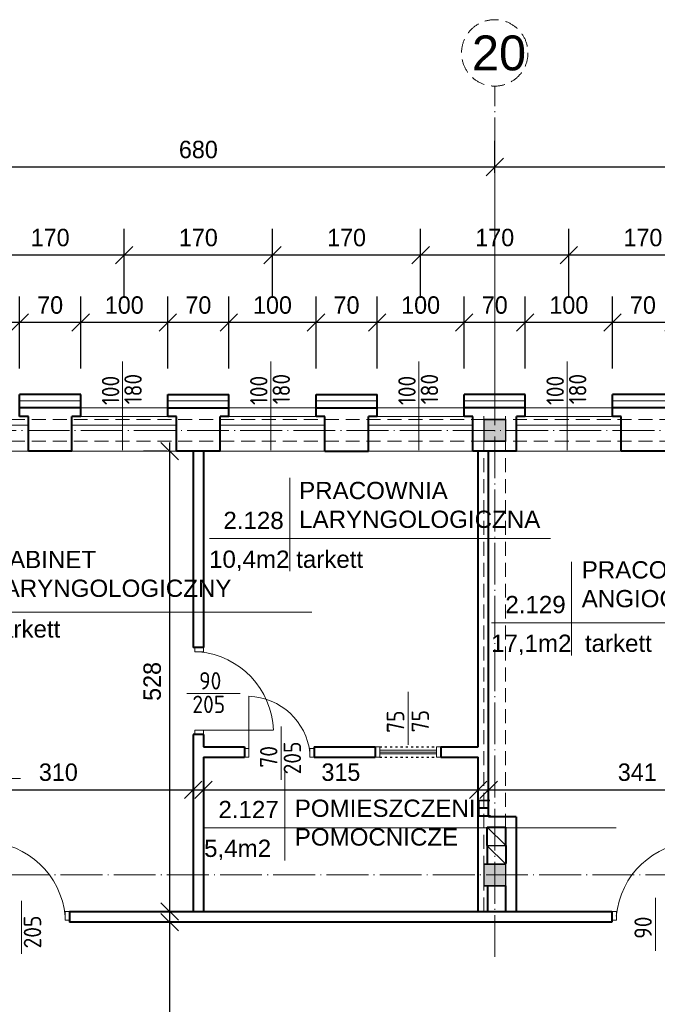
# Model space of a CAD drawing. Header units: millimetres. Extents: x -32003 to -19505, y 17931 to 29358.
# Tile 67 of 92: x -23073 to -22341, y 21671 to 22800. Entities that reach past the tile are written whole.
import ezdxf

# ---------------------------------------------------------------- set-up
doc = ezdxf.new("R2010")
doc.units = ezdxf.units.MM
doc.header["$PDMODE"] = 3
for name, pattern in [('ACAD_ISO03W100', [30, 12, -18]), ('ACAD_ISO04W100', [30.5, 24, -3, 0.5, -3]), ('KRESKOWA_X2', [12, 8, -4])]:
    doc.linetypes.add(name, pattern=pattern)
for name, color, linetype, lineweight in [('_wymiary', 1, 'Continuous', 9), ('drzwi', 140, 'Continuous', 13), ('KOMINY', 43, 'Continuous', 15), ('NR', 7, 'Continuous', 13), ('okno widok', 8, 'Continuous', 25), ('opisy drzwi', 40, 'Continuous', 13), ('opisy pom', 3, 'Continuous', 18), ('przerywana', 7, 'KRESKOWA_X2', 5), ('symetria', 7, 'ACAD_ISO03W100', 5), ('SZRAF', 51, 'Continuous', 9), ('słupy', 2, 'Continuous', 30), ('ściana', 4, 'Continuous', 40)]:
    doc.layers.add(name, color=color, linetype=linetype, lineweight=lineweight)
doc.styles.add('ISO', font='isocp.shx')
doc.styles.add('style1', font='ARIAL.TTF')
doc.styles.add('SYSTEM', font='TXT')
doc.linetypes.add('BATTING', pattern='A,0.0001,-0.1,[134,ltypeshp.shx,S=0.1,R=0,X=-0.1,Y=0],-0.2,[134,ltypeshp.shx,S=0.1,R=180,X=0.1,Y=0],-0.1', length=0.4001)
doc.dimstyles.new('Jacek2', dxfattribs={"dimscale": 2, "dimtxt": 10, "dimasz": 10, "dimexe": 15, "dimexo": 15, "dimgap": 5, "dimtad": 1, "dimdec": 0, "dimrnd": 0.5, "dimzin": 0, "dimdsep": 46, "dimtxsty": 'Standard', "dimblk": 'OBLIQUE', "dimcen": 0, "dimdle": 5, "dimadec": 1, "dimazin": 0, "dimtfac": 1, "dimtdec": 0, "dimtofl": 0, "dimtmove": 0, "dimatfit": 3, "dimfxl": 0, "dimtolj": 1, "dimtzin": 0, "dimarcsym": 0})

# ---------------------------------------------------------------- blocks, each defined once
blk = doc.blocks.new('_OBLIQUE')
at = {"color": 0, "linetype": 'ByBlock'}
blk.add_line((-0.5, -0.5), (0.5, 0.5), dxfattribs=at)
blk = doc.blocks.new('*D914')
at = {"layer": '_wymiary', "color": 0, "lineweight": -2}
for p, q in [((-22392.7, 22400.4), (-22392.7, 22483)), ((-22322.7, 22400.4), (-22322.7, 22483)), ((-22312.7, 22453), (-22402.7, 22453))]:
    blk.add_line(p, q, dxfattribs=at)
at = {"layer": 'Defpoints', "color": 0}
for p in [(-22392.7, 22453), (-22392.7, 22370.4), (-22322.7, 22370.4)]:
    blk.add_point(p, dxfattribs=at)
at = {"layer": '_wymiary', "color": 0, "lineweight": -2, "xscale": 20, "yscale": 20, "zscale": 20, "rotation": 180}
blk.add_blockref('_OBLIQUE', (-22392.7, 22453), dxfattribs=at)
at = {"layer": '_wymiary', "color": 0, "lineweight": -2, "xscale": 20, "yscale": 20, "zscale": 20}
blk.add_blockref('_OBLIQUE', (-22322.7, 22453), dxfattribs=at)
at = {"layer": '_wymiary', "color": 0, "insert": (-22357.7, 22473), "char_height": 20, "attachment_point": 5}
blk.add_mtext('\\A1;70', dxfattribs=at)
blk = doc.blocks.new('*D915')
at = {"layer": '_wymiary', "color": 0, "lineweight": -2}
for p, q in [((-22492.7, 22400.4), (-22492.7, 22483)), ((-22392.7, 22400.4), (-22392.7, 22483)), ((-22382.7, 22453), (-22502.7, 22453))]:
    blk.add_line(p, q, dxfattribs=at)
at = {"layer": 'Defpoints', "color": 0}
for p in [(-22492.7, 22453), (-22492.7, 22370.4), (-22392.7, 22370.4)]:
    blk.add_point(p, dxfattribs=at)
at = {"layer": '_wymiary', "color": 0, "lineweight": -2, "xscale": 20, "yscale": 20, "zscale": 20, "rotation": 180}
blk.add_blockref('_OBLIQUE', (-22492.7, 22453), dxfattribs=at)
at = {"layer": '_wymiary', "color": 0, "lineweight": -2, "xscale": 20, "yscale": 20, "zscale": 20}
blk.add_blockref('_OBLIQUE', (-22392.7, 22453), dxfattribs=at)
at = {"layer": '_wymiary', "color": 0, "insert": (-22442.7, 22473), "char_height": 20, "attachment_point": 5}
blk.add_mtext('\\A1;100', dxfattribs=at)
blk = doc.blocks.new('*D916')
at = {"layer": '_wymiary', "color": 0, "lineweight": -2}
for p, q in [((-22562.7, 22400.4), (-22562.7, 22483)), ((-22492.7, 22400.4), (-22492.7, 22483)), ((-22482.7, 22453), (-22572.7, 22453))]:
    blk.add_line(p, q, dxfattribs=at)
at = {"layer": 'Defpoints', "color": 0}
for p in [(-22562.7, 22453), (-22562.7, 22370.4), (-22492.7, 22370.4)]:
    blk.add_point(p, dxfattribs=at)
at = {"layer": '_wymiary', "color": 0, "lineweight": -2, "xscale": 20, "yscale": 20, "zscale": 20, "rotation": 180}
blk.add_blockref('_OBLIQUE', (-22562.7, 22453), dxfattribs=at)
at = {"layer": '_wymiary', "color": 0, "lineweight": -2, "xscale": 20, "yscale": 20, "zscale": 20}
blk.add_blockref('_OBLIQUE', (-22492.7, 22453), dxfattribs=at)
at = {"layer": '_wymiary', "color": 0, "insert": (-22527.7, 22473), "char_height": 20, "attachment_point": 5}
blk.add_mtext('\\A1;70', dxfattribs=at)
blk = doc.blocks.new('*D917')
at = {"layer": '_wymiary', "color": 0, "lineweight": -2}
for p, q in [((-22662.7, 22400.4), (-22662.7, 22483)), ((-22562.7, 22400.4), (-22562.7, 22483)), ((-22552.7, 22453), (-22672.7, 22453))]:
    blk.add_line(p, q, dxfattribs=at)
at = {"layer": 'Defpoints', "color": 0}
for p in [(-22662.7, 22453), (-22662.7, 22370.4), (-22562.7, 22370.4)]:
    blk.add_point(p, dxfattribs=at)
at = {"layer": '_wymiary', "color": 0, "lineweight": -2, "xscale": 20, "yscale": 20, "zscale": 20, "rotation": 180}
blk.add_blockref('_OBLIQUE', (-22662.7, 22453), dxfattribs=at)
at = {"layer": '_wymiary', "color": 0, "lineweight": -2, "xscale": 20, "yscale": 20, "zscale": 20}
blk.add_blockref('_OBLIQUE', (-22562.7, 22453), dxfattribs=at)
at = {"layer": '_wymiary', "color": 0, "insert": (-22612.7, 22473), "char_height": 20, "attachment_point": 5}
blk.add_mtext('\\A1;100', dxfattribs=at)
blk = doc.blocks.new('*D918')
at = {"layer": '_wymiary', "color": 0, "lineweight": -2}
for p, q in [((-22732.7, 22400.4), (-22732.7, 22483)), ((-22662.7, 22400.4), (-22662.7, 22483)), ((-22652.7, 22453), (-22742.7, 22453))]:
    blk.add_line(p, q, dxfattribs=at)
at = {"layer": 'Defpoints', "color": 0}
for p in [(-22732.7, 22453), (-22732.7, 22370.4), (-22662.7, 22370.4)]:
    blk.add_point(p, dxfattribs=at)
at = {"layer": '_wymiary', "color": 0, "lineweight": -2, "xscale": 20, "yscale": 20, "zscale": 20, "rotation": 180}
blk.add_blockref('_OBLIQUE', (-22732.7, 22453), dxfattribs=at)
at = {"layer": '_wymiary', "color": 0, "lineweight": -2, "xscale": 20, "yscale": 20, "zscale": 20}
blk.add_blockref('_OBLIQUE', (-22662.7, 22453), dxfattribs=at)
at = {"layer": '_wymiary', "color": 0, "insert": (-22697.7, 22473), "char_height": 20, "attachment_point": 5}
blk.add_mtext('\\A1;70', dxfattribs=at)
blk = doc.blocks.new('*D919')
at = {"layer": '_wymiary', "color": 0, "lineweight": -2}
for p, q in [((-22832.7, 22400.4), (-22832.7, 22483)), ((-22732.7, 22400.4), (-22732.7, 22483)), ((-22722.7, 22453), (-22842.7, 22453))]:
    blk.add_line(p, q, dxfattribs=at)
at = {"layer": 'Defpoints', "color": 0}
for p in [(-22832.7, 22453), (-22832.7, 22370.4), (-22732.7, 22370.4)]:
    blk.add_point(p, dxfattribs=at)
at = {"layer": '_wymiary', "color": 0, "lineweight": -2, "xscale": 20, "yscale": 20, "zscale": 20, "rotation": 180}
blk.add_blockref('_OBLIQUE', (-22832.7, 22453), dxfattribs=at)
at = {"layer": '_wymiary', "color": 0, "lineweight": -2, "xscale": 20, "yscale": 20, "zscale": 20}
blk.add_blockref('_OBLIQUE', (-22732.7, 22453), dxfattribs=at)
at = {"layer": '_wymiary', "color": 0, "insert": (-22782.7, 22473), "char_height": 20, "attachment_point": 5}
blk.add_mtext('\\A1;100', dxfattribs=at)
blk = doc.blocks.new('*D920')
at = {"layer": '_wymiary', "color": 0, "lineweight": -2}
for p, q in [((-22902.7, 22400.4), (-22902.7, 22483)), ((-22832.7, 22400.4), (-22832.7, 22483)), ((-22822.7, 22453), (-22912.7, 22453))]:
    blk.add_line(p, q, dxfattribs=at)
at = {"layer": 'Defpoints', "color": 0}
for p in [(-22902.7, 22453), (-22902.7, 22370.4), (-22832.7, 22370.4)]:
    blk.add_point(p, dxfattribs=at)
at = {"layer": '_wymiary', "color": 0, "lineweight": -2, "xscale": 20, "yscale": 20, "zscale": 20, "rotation": 180}
blk.add_blockref('_OBLIQUE', (-22902.7, 22453), dxfattribs=at)
at = {"layer": '_wymiary', "color": 0, "lineweight": -2, "xscale": 20, "yscale": 20, "zscale": 20}
blk.add_blockref('_OBLIQUE', (-22832.7, 22453), dxfattribs=at)
at = {"layer": '_wymiary', "color": 0, "insert": (-22867.7, 22473), "char_height": 20, "attachment_point": 5}
blk.add_mtext('\\A1;70', dxfattribs=at)
blk = doc.blocks.new('*D921')
at = {"layer": '_wymiary', "color": 0, "lineweight": -2}
for p, q in [((-23002.7, 22400.4), (-23002.7, 22483)), ((-22902.7, 22400.4), (-22902.7, 22483)), ((-22892.7, 22453), (-23012.7, 22453))]:
    blk.add_line(p, q, dxfattribs=at)
at = {"layer": 'Defpoints', "color": 0}
for p in [(-23002.7, 22453), (-23002.7, 22370.4), (-22902.7, 22370.4)]:
    blk.add_point(p, dxfattribs=at)
at = {"layer": '_wymiary', "color": 0, "lineweight": -2, "xscale": 20, "yscale": 20, "zscale": 20, "rotation": 180}
blk.add_blockref('_OBLIQUE', (-23002.7, 22453), dxfattribs=at)
at = {"layer": '_wymiary', "color": 0, "lineweight": -2, "xscale": 20, "yscale": 20, "zscale": 20}
blk.add_blockref('_OBLIQUE', (-22902.7, 22453), dxfattribs=at)
at = {"layer": '_wymiary', "color": 0, "insert": (-22952.7, 22473), "char_height": 20, "attachment_point": 5}
blk.add_mtext('\\A1;100', dxfattribs=at)
blk = doc.blocks.new('*D922')
at = {"layer": '_wymiary', "color": 0, "lineweight": -2}
for p, q in [((-23072.7, 22400.4), (-23072.7, 22483)), ((-23002.7, 22400.4), (-23002.7, 22483)), ((-22992.7, 22453), (-23082.7, 22453))]:
    blk.add_line(p, q, dxfattribs=at)
at = {"layer": 'Defpoints', "color": 0}
for p in [(-23072.7, 22453), (-23072.7, 22370.4), (-23002.7, 22370.4)]:
    blk.add_point(p, dxfattribs=at)
at = {"layer": '_wymiary', "color": 0, "lineweight": -2, "xscale": 20, "yscale": 20, "zscale": 20, "rotation": 180}
blk.add_blockref('_OBLIQUE', (-23072.7, 22453), dxfattribs=at)
at = {"layer": '_wymiary', "color": 0, "lineweight": -2, "xscale": 20, "yscale": 20, "zscale": 20}
blk.add_blockref('_OBLIQUE', (-23002.7, 22453), dxfattribs=at)
at = {"layer": '_wymiary', "color": 0, "insert": (-23037.7, 22473), "char_height": 20, "attachment_point": 5}
blk.add_mtext('\\A1;70', dxfattribs=at)
blk = doc.blocks.new('*D923')
at = {"layer": '_wymiary', "color": 0, "lineweight": -2}
for p, q in [((-23172.7, 22400.4), (-23172.7, 22483)), ((-23072.7, 22400.4), (-23072.7, 22483)), ((-23062.7, 22453), (-23182.7, 22453))]:
    blk.add_line(p, q, dxfattribs=at)
at = {"layer": 'Defpoints', "color": 0}
for p in [(-23172.7, 22453), (-23172.7, 22370.4), (-23072.7, 22370.4)]:
    blk.add_point(p, dxfattribs=at)
at = {"layer": '_wymiary', "color": 0, "lineweight": -2, "xscale": 20, "yscale": 20, "zscale": 20, "rotation": 180}
blk.add_blockref('_OBLIQUE', (-23172.7, 22453), dxfattribs=at)
at = {"layer": '_wymiary', "color": 0, "lineweight": -2, "xscale": 20, "yscale": 20, "zscale": 20}
blk.add_blockref('_OBLIQUE', (-23072.7, 22453), dxfattribs=at)
at = {"layer": '_wymiary', "color": 0, "insert": (-23122.7, 22473), "char_height": 20, "attachment_point": 5}
blk.add_mtext('\\A1;100', dxfattribs=at)
blk = doc.blocks.new('*D740')
at = {"layer": '_wymiary', "color": 0, "lineweight": -2}
for p, q in [((-22442.7, 22483), (-22442.7, 22560.4)), ((-22272.7, 22503), (-22272.7, 22560.4)), ((-22262.7, 22530.4), (-22452.7, 22530.4))]:
    blk.add_line(p, q, dxfattribs=at)
at = {"layer": 'Defpoints', "color": 0}
for p in [(-22442.7, 22530.4), (-22272.7, 22473), (-22442.7, 22453)]:
    blk.add_point(p, dxfattribs=at)
at = {"layer": '_wymiary', "color": 0, "lineweight": -2, "xscale": 20, "yscale": 20, "zscale": 20, "rotation": 180}
blk.add_blockref('_OBLIQUE', (-22442.7, 22530.4), dxfattribs=at)
at = {"layer": '_wymiary', "color": 0, "lineweight": -2, "xscale": 20, "yscale": 20, "zscale": 20}
blk.add_blockref('_OBLIQUE', (-22272.7, 22530.4), dxfattribs=at)
at = {"layer": '_wymiary', "color": 0, "insert": (-22357.7, 22550.4), "char_height": 20, "attachment_point": 5}
blk.add_mtext('\\A1;170', dxfattribs=at)
blk = doc.blocks.new('*D741')
at = {"layer": '_wymiary', "color": 0, "lineweight": -2}
for p, q in [((-22612.7, 22483), (-22612.7, 22560.4)), ((-22442.7, 22483), (-22442.7, 22560.4)), ((-22432.7, 22530.4), (-22622.7, 22530.4))]:
    blk.add_line(p, q, dxfattribs=at)
at = {"layer": 'Defpoints', "color": 0}
for p in [(-22612.7, 22530.4), (-22612.7, 22453), (-22442.7, 22453)]:
    blk.add_point(p, dxfattribs=at)
at = {"layer": '_wymiary', "color": 0, "lineweight": -2, "xscale": 20, "yscale": 20, "zscale": 20, "rotation": 180}
blk.add_blockref('_OBLIQUE', (-22612.7, 22530.4), dxfattribs=at)
at = {"layer": '_wymiary', "color": 0, "lineweight": -2, "xscale": 20, "yscale": 20, "zscale": 20}
blk.add_blockref('_OBLIQUE', (-22442.7, 22530.4), dxfattribs=at)
at = {"layer": '_wymiary', "color": 0, "insert": (-22527.7, 22550.4), "char_height": 20, "attachment_point": 5}
blk.add_mtext('\\A1;170', dxfattribs=at)
blk = doc.blocks.new('*D742')
at = {"layer": '_wymiary', "color": 0, "lineweight": -2}
for p, q in [((-22782.7, 22483), (-22782.7, 22560.4)), ((-22612.7, 22483), (-22612.7, 22560.4)), ((-22602.7, 22530.4), (-22792.7, 22530.4))]:
    blk.add_line(p, q, dxfattribs=at)
at = {"layer": 'Defpoints', "color": 0}
for p in [(-22782.7, 22530.4), (-22782.7, 22453), (-22612.7, 22453)]:
    blk.add_point(p, dxfattribs=at)
at = {"layer": '_wymiary', "color": 0, "lineweight": -2, "xscale": 20, "yscale": 20, "zscale": 20, "rotation": 180}
blk.add_blockref('_OBLIQUE', (-22782.7, 22530.4), dxfattribs=at)
at = {"layer": '_wymiary', "color": 0, "lineweight": -2, "xscale": 20, "yscale": 20, "zscale": 20}
blk.add_blockref('_OBLIQUE', (-22612.7, 22530.4), dxfattribs=at)
at = {"layer": '_wymiary', "color": 0, "insert": (-22697.7, 22550.4), "char_height": 20, "attachment_point": 5}
blk.add_mtext('\\A1;170', dxfattribs=at)
blk = doc.blocks.new('*D743')
at = {"layer": '_wymiary', "color": 0, "lineweight": -2}
for p, q in [((-22952.7, 22483), (-22952.7, 22560.4)), ((-22782.7, 22483), (-22782.7, 22560.4)), ((-22772.7, 22530.4), (-22962.7, 22530.4))]:
    blk.add_line(p, q, dxfattribs=at)
at = {"layer": 'Defpoints', "color": 0}
for p in [(-22952.7, 22530.4), (-22952.7, 22453), (-22782.7, 22453)]:
    blk.add_point(p, dxfattribs=at)
at = {"layer": '_wymiary', "color": 0, "lineweight": -2, "xscale": 20, "yscale": 20, "zscale": 20, "rotation": 180}
blk.add_blockref('_OBLIQUE', (-22952.7, 22530.4), dxfattribs=at)
at = {"layer": '_wymiary', "color": 0, "lineweight": -2, "xscale": 20, "yscale": 20, "zscale": 20}
blk.add_blockref('_OBLIQUE', (-22782.7, 22530.4), dxfattribs=at)
at = {"layer": '_wymiary', "color": 0, "insert": (-22867.7, 22550.4), "char_height": 20, "attachment_point": 5}
blk.add_mtext('\\A1;170', dxfattribs=at)
blk = doc.blocks.new('*D744')
at = {"layer": '_wymiary', "color": 0, "lineweight": -2}
for p, q in [((-23122.7, 22483), (-23122.7, 22560.4)), ((-22952.7, 22483), (-22952.7, 22560.4)), ((-22942.7, 22530.4), (-23132.7, 22530.4))]:
    blk.add_line(p, q, dxfattribs=at)
at = {"layer": 'Defpoints', "color": 0}
for p in [(-23122.7, 22530.4), (-23122.7, 22453), (-22952.7, 22453)]:
    blk.add_point(p, dxfattribs=at)
at = {"layer": '_wymiary', "color": 0, "lineweight": -2, "xscale": 20, "yscale": 20, "zscale": 20, "rotation": 180}
blk.add_blockref('_OBLIQUE', (-23122.7, 22530.4), dxfattribs=at)
at = {"layer": '_wymiary', "color": 0, "lineweight": -2, "xscale": 20, "yscale": 20, "zscale": 20}
blk.add_blockref('_OBLIQUE', (-22952.7, 22530.4), dxfattribs=at)
at = {"layer": '_wymiary', "color": 0, "insert": (-23037.7, 22550.4), "char_height": 20, "attachment_point": 5}
blk.add_mtext('\\A1;170', dxfattribs=at)
blk = doc.blocks.new('*D958')
at = {"layer": '_wymiary', "color": 0, "lineweight": -2}
for p, q in [((-22527.7, 22624.8), (-22527.7, 22661.4)), ((-21860.2, 22560.4), (-21860.2, 22661.4)), ((-21850.2, 22631.4), (-22537.7, 22631.4))]:
    blk.add_line(p, q, dxfattribs=at)
at = {"layer": 'Defpoints', "color": 0}
for p in [(-22527.7, 22631.4), (-22527.7, 22594.8), (-21860.2, 22530.4)]:
    blk.add_point(p, dxfattribs=at)
at = {"layer": '_wymiary', "color": 0, "lineweight": -2, "xscale": 20, "yscale": 20, "zscale": 20, "rotation": 180}
blk.add_blockref('_OBLIQUE', (-22527.7, 22631.4), dxfattribs=at)
at = {"layer": '_wymiary', "color": 0, "lineweight": -2, "xscale": 20, "yscale": 20, "zscale": 20}
blk.add_blockref('_OBLIQUE', (-21860.2, 22631.4), dxfattribs=at)
at = {"layer": '_wymiary', "color": 0, "insert": (-22193.9, 22651.4), "char_height": 20, "attachment_point": 5}
blk.add_mtext('\\A1;680', dxfattribs=at)
blk = doc.blocks.new('*D959')
at = {"layer": '_wymiary', "color": 0, "lineweight": -2}
for p, q in [((-23207.7, 22639.6), (-23207.7, 22661.4)), ((-22527.7, 22624.8), (-22527.7, 22661.4)), ((-22517.7, 22631.4), (-23217.7, 22631.4))]:
    blk.add_line(p, q, dxfattribs=at)
at = {"layer": 'Defpoints', "color": 0}
for p in [(-23207.7, 22631.4), (-23207.7, 22609.6), (-22527.7, 22594.8)]:
    blk.add_point(p, dxfattribs=at)
at = {"layer": '_wymiary', "color": 0, "lineweight": -2, "xscale": 20, "yscale": 20, "zscale": 20, "rotation": 180}
blk.add_blockref('_OBLIQUE', (-23207.7, 22631.4), dxfattribs=at)
at = {"layer": '_wymiary', "color": 0, "lineweight": -2, "xscale": 20, "yscale": 20, "zscale": 20}
blk.add_blockref('_OBLIQUE', (-22527.7, 22631.4), dxfattribs=at)
at = {"layer": '_wymiary', "color": 0, "insert": (-22867.7, 22651.4), "char_height": 20, "attachment_point": 5}
blk.add_mtext('\\A1;680', dxfattribs=at)
blk = doc.blocks.new('*D903')
at = {"layer": '_wymiary', "color": 0, "lineweight": -2}
for p, q in [((-22873.7, 21943.6), (-22873.7, 21887.2)), ((-23183, 21929.6), (-23183, 21887.2)), ((-23193, 21917.2), (-22863.7, 21917.2))]:
    blk.add_line(p, q, dxfattribs=at)
at = {"layer": 'Defpoints', "color": 0}
for p in [(-22873.7, 21973.6), (-23183, 21959.6), (-22873.7, 21917.2)]:
    blk.add_point(p, dxfattribs=at)
at = {"layer": '_wymiary', "color": 0, "lineweight": -2, "xscale": 20, "yscale": 20, "zscale": 20, "rotation": 180}
blk.add_blockref('_OBLIQUE', (-23183, 21917.2), dxfattribs=at)
at = {"layer": '_wymiary', "color": 0, "lineweight": -2, "xscale": 20, "yscale": 20, "zscale": 20}
blk.add_blockref('_OBLIQUE', (-22873.7, 21917.2), dxfattribs=at)
at = {"layer": '_wymiary', "color": 0, "insert": (-23028.3, 21937.2), "char_height": 20, "attachment_point": 5}
blk.add_mtext('\\A1;310', dxfattribs=at)
blk = doc.blocks.new('*D904')
at = {"layer": '_wymiary', "color": 0, "lineweight": -2}
for p, q in [((-22861.7, 21944.9), (-22861.7, 21887.2)), ((-22546.7, 21951.5), (-22546.7, 21887.2)), ((-22871.7, 21917.2), (-22536.7, 21917.2))]:
    blk.add_line(p, q, dxfattribs=at)
at = {"layer": 'Defpoints', "color": 0}
for p in [(-22546.7, 21981.5), (-22861.7, 21974.9), (-22546.7, 21917.2)]:
    blk.add_point(p, dxfattribs=at)
at = {"layer": '_wymiary', "color": 0, "lineweight": -2, "xscale": 20, "yscale": 20, "zscale": 20, "rotation": 180}
blk.add_blockref('_OBLIQUE', (-22861.7, 21917.2), dxfattribs=at)
at = {"layer": '_wymiary', "color": 0, "lineweight": -2, "xscale": 20, "yscale": 20, "zscale": 20}
blk.add_blockref('_OBLIQUE', (-22546.7, 21917.2), dxfattribs=at)
at = {"layer": '_wymiary', "color": 0, "insert": (-22704.2, 21937.2), "char_height": 20, "attachment_point": 5}
blk.add_mtext('\\A1;315', dxfattribs=at)
blk = doc.blocks.new('*D905')
at = {"layer": '_wymiary', "color": 0, "lineweight": -2}
for p, q in [((-22534.7, 21947), (-22534.7, 21887.2)), ((-22193.7, 21947.5), (-22193.7, 21887.2)), ((-22544.7, 21917.2), (-22183.7, 21917.2))]:
    blk.add_line(p, q, dxfattribs=at)
at = {"layer": 'Defpoints', "color": 0}
for p in [(-22534.7, 21977), (-22193.7, 21977.5), (-22193.7, 21917.2)]:
    blk.add_point(p, dxfattribs=at)
at = {"layer": '_wymiary', "color": 0, "lineweight": -2, "xscale": 20, "yscale": 20, "zscale": 20, "rotation": 180}
blk.add_blockref('_OBLIQUE', (-22534.7, 21917.2), dxfattribs=at)
at = {"layer": '_wymiary', "color": 0, "lineweight": -2, "xscale": 20, "yscale": 20, "zscale": 20}
blk.add_blockref('_OBLIQUE', (-22193.7, 21917.2), dxfattribs=at)
at = {"layer": '_wymiary', "color": 0, "insert": (-22364.2, 21937.2), "char_height": 20, "attachment_point": 5}
blk.add_mtext('\\A1;341', dxfattribs=at)
blk = doc.blocks.new('*D1203')
at = {"layer": '_wymiary', "color": 0, "lineweight": -2}
for p, q in [((-22900.6, 21493.4), (-22900.6, 21775.4)), ((-22956.5, 21765.4), (-22870.6, 21765.4)), ((-22997.6, 21503.4), (-22870.6, 21503.4))]:
    blk.add_line(p, q, dxfattribs=at)
at = {"layer": 'Defpoints', "color": 0}
for p in [(-22986.5, 21765.4), (-22900.6, 21765.4), (-23027.6, 21503.4)]:
    blk.add_point(p, dxfattribs=at)
at = {"layer": '_wymiary', "color": 0, "lineweight": -2, "xscale": 20, "yscale": 20, "zscale": 20}
for p, rotation in [((-22900.6, 21765.4), 90), ((-22900.6, 21503.4), 270)]:
    blk.add_blockref('_OBLIQUE', p, dxfattribs=dict(at, rotation=rotation))
at = {"layer": '_wymiary', "color": 0, "insert": (-22920.6, 21634.4), "char_height": 20, "attachment_point": 5, "rotation": 90}
blk.add_mtext('\\A1;262', dxfattribs=at)
blk = doc.blocks.new('*D1204')
at = {"layer": '_wymiary', "color": 0, "lineweight": -2}
for p, q in [((-22900.6, 21767.4), (-22900.6, 22315.4)), ((-22903.7, 22305.4), (-22930.6, 22305.4)), ((-22903.7, 21777.4), (-22930.6, 21777.4))]:
    blk.add_line(p, q, dxfattribs=at)
at = {"layer": 'Defpoints', "color": 0}
for p in [(-22900.6, 22305.4), (-22873.7, 22305.4), (-22873.7, 21777.4)]:
    blk.add_point(p, dxfattribs=at)
at = {"layer": '_wymiary', "color": 0, "lineweight": -2, "xscale": 20, "yscale": 20, "zscale": 20}
for p, rotation in [((-22900.6, 22305.4), 90), ((-22900.6, 21777.4), 270)]:
    blk.add_blockref('_OBLIQUE', p, dxfattribs=dict(at, rotation=rotation))
at = {"layer": '_wymiary', "color": 0, "insert": (-22920.6, 22041.4), "char_height": 20, "attachment_point": 5, "rotation": 90}
blk.add_mtext('\\A1;528', dxfattribs=at)

msp = doc.modelspace()

# ---------------------------------------------------------------- hatches: boundary and pattern name
at = {"layer": 'SZRAF', "ltscale": 0.5}
h = msp.add_hatch(color=256, dxfattribs=at)
h.paths.add_polyline_path([(-22515.2, 22341.9), (-22527.7, 22341.9), (-22527.7, 22329.4), (-22515.2, 22329.4), (-22515.2, 22334.4)])
h.paths.add_polyline_path([(-22515.2, 22329.4), (-22527.7, 22329.4), (-22527.7, 22316.9), (-22515.2, 22316.9)])
h.paths.add_polyline_path([(-22540.2, 22329.4), (-22540.2, 22316.9), (-22527.7, 22316.9), (-22527.7, 22329.4)])
h.paths.add_polyline_path([(-22540.2, 22329.4), (-22527.7, 22329.4), (-22527.7, 22341.9), (-22540.2, 22341.9)])
h = msp.add_hatch(color=256, dxfattribs=at)
h.paths.add_polyline_path([(-22515.2, 22341.9), (-22527.7, 22341.9), (-22527.7, 22329.4), (-22515.2, 22329.4), (-22515.2, 22334.4)])
h.paths.add_polyline_path([(-22515.2, 22329.4), (-22527.7, 22329.4), (-22527.7, 22316.9), (-22515.2, 22316.9)])
h.paths.add_polyline_path([(-22540.2, 22329.4), (-22540.2, 22316.9), (-22527.7, 22316.9), (-22527.7, 22329.4)])
h.paths.add_polyline_path([(-22540.2, 22329.4), (-22527.7, 22329.4), (-22527.7, 22341.9), (-22540.2, 22341.9)])
h = msp.add_hatch(color=256, dxfattribs=at)
h.paths.add_polyline_path([(-22515.2, 21831.9), (-22527.7, 21831.9), (-22527.7, 21819.4), (-22515.2, 21819.4), (-22515.2, 21824.4)])
h.paths.add_polyline_path([(-22515.2, 21819.4), (-22527.7, 21819.4), (-22527.7, 21806.9), (-22515.2, 21806.9)])
h.paths.add_polyline_path([(-22540.2, 21819.4), (-22540.2, 21806.9), (-22527.7, 21806.9), (-22527.7, 21819.4)])
h.paths.add_polyline_path([(-22540.2, 21819.4), (-22527.7, 21819.4), (-22527.7, 21831.9), (-22540.2, 21831.9)])
h = msp.add_hatch(color=256, dxfattribs=at)
h.paths.add_polyline_path([(-22515.2, 21831.9), (-22527.7, 21831.9), (-22527.7, 21819.4), (-22515.2, 21819.4), (-22515.2, 21824.4)])
h.paths.add_polyline_path([(-22515.2, 21819.4), (-22527.7, 21819.4), (-22527.7, 21806.9), (-22515.2, 21806.9)])
h.paths.add_polyline_path([(-22540.2, 21819.4), (-22540.2, 21806.9), (-22527.7, 21806.9), (-22527.7, 21819.4)])
h.paths.add_polyline_path([(-22540.2, 21819.4), (-22527.7, 21819.4), (-22527.7, 21831.9), (-22540.2, 21831.9)])

# ---------------------------------------------------------------- linework, layer by layer
at = {"layer": '_wymiary'}
msp.add_line((-22527.7, 22341.9), (-22527.7, 22654.7), dxfattribs=at)
at = {"layer": 'drzwi'}
for p, q in [((-22809.7, 21959.4), (-22809.7, 22024.4)), ((-22866.7, 21985.4), (-22781.7, 21985.4))]:
    msp.add_line(p, q, dxfattribs=at)
for points in [[(-22871.7, 22080.4), (-22871.7, 22075.4), (-22861.7, 22075.4), (-22861.7, 22080.4)], [(-22871.7, 21985.4), (-22871.7, 21980.4), (-22861.7, 21980.4), (-22861.7, 21985.4)], [(-22809.7, 21954.4), (-22814.7, 21954.4), (-22814.7, 21964.4), (-22809.7, 21964.4)], [(-22734.7, 21954.4), (-22739.7, 21954.4), (-22739.7, 21964.4), (-22734.7, 21964.4)], [(-23015.6, 21767.4), (-23020.6, 21767.4), (-23020.6, 21777.4), (-23015.6, 21777.4)], [(-22393.2, 21767.4), (-22388.2, 21767.4), (-22388.2, 21777.4), (-22393.2, 21777.4)]]:
    msp.add_lwpolyline(points, close=True, dxfattribs=at)
for centre, radius, start, end in [((-22875.1, 21982.3), 93.5, 1.8946, 84.8323), ((-22812.1, 21951.6), 72.8, 6.1332, 88.109), ((-23113.7, 21763.9), 93.5, 5.1677, 88.1054), ((-22295.1, 21763.9), 93.5, 91.8946, 174.8323)]:
    msp.add_arc(centre, radius, start, end, dxfattribs=at)
at = {"layer": 'KOMINY', "lineweight": 18}
for p, q in [((-22536.2, 21874.2), (-22515.1, 21853.2)), ((-22536.2, 21853), (-22515.1, 21832))]:
    msp.add_line(p, q, dxfattribs=at)
for points in [[(-22536.2, 21874.2), (-22515.2, 21874.2), (-22515.1, 21853.2), (-22536.1, 21853.2)], [(-22536.2, 21853), (-22515.2, 21853), (-22515.1, 21832), (-22536.1, 21832)]]:
    msp.add_lwpolyline(points, close=True, dxfattribs=at)
at = {"layer": 'okno widok', "linetype": 'ACAD_ISO03W100', "ltscale": 0.2}
for p, q in [((-22659.7, 21966.4), (-22594.7, 21966.4)), ((-22659.7, 21954.4), (-22594.7, 21954.4))]:
    msp.add_line(p, q, dxfattribs=at)
at = {"layer": 'opisy drzwi'}
for p, q in [((-22954.7, 22306.6), (-22954.7, 22408.3)), ((-22784.7, 22306.6), (-22784.7, 22408.3)), ((-22614.7, 22306.6), (-22614.7, 22408.3)), ((-22444.7, 22306.6), (-22444.7, 22408.3)), ((-23002.7, 22355.4), (-22902.7, 22355.4)), ((-23002.7, 22355.4), (-22902.7, 22355.4)), ((-22832.7, 22355.4), (-22732.7, 22355.4)), ((-22832.7, 22355.4), (-22732.7, 22355.4)), ((-22662.7, 22355.4), (-22562.7, 22355.4)), ((-22662.7, 22355.4), (-22562.7, 22355.4)), ((-22492.7, 22355.4), (-22392.7, 22355.4)), ((-22492.7, 22355.4), (-22392.7, 22355.4)), ((-23002.7, 22345.4), (-22902.7, 22345.4)), ((-23002.7, 22345.4), (-22902.7, 22345.4)), ((-22832.7, 22345.4), (-22732.7, 22345.4)), ((-22832.7, 22345.4), (-22732.7, 22345.4)), ((-22662.7, 22345.4), (-22562.7, 22345.4)), ((-22662.7, 22345.4), (-22562.7, 22345.4)), ((-22492.7, 22345.4), (-22392.7, 22345.4)), ((-22492.7, 22345.4), (-22392.7, 22345.4)), ((-23182.7, 22335.4), (-23062.7, 22335.4)), ((-23182.7, 22335.4), (-23062.7, 22335.4)), ((-23012.7, 22335.4), (-22892.7, 22335.4)), ((-23012.7, 22335.4), (-22892.7, 22335.4)), ((-22842.7, 22335.4), (-22722.7, 22335.4)), ((-22842.7, 22335.4), (-22722.7, 22335.4)), ((-22672.7, 22335.4), (-22552.7, 22335.4)), ((-22672.7, 22335.4), (-22552.7, 22335.4)), ((-22502.7, 22335.4), (-22382.7, 22335.4)), ((-22502.7, 22335.4), (-22382.7, 22335.4)), ((-23182.7, 22305.4), (-23062.7, 22305.4)), ((-23012.7, 22305.4), (-22892.7, 22305.4)), ((-23012.7, 22305.4), (-22892.7, 22305.4)), ((-22842.7, 22305.4), (-22722.7, 22305.4)), ((-22842.7, 22305.4), (-22722.7, 22305.4)), ((-22672.7, 22305.4), (-22552.7, 22305.4)), ((-22672.7, 22305.4), (-22552.7, 22305.4)), ((-22502.7, 22305.4), (-22382.7, 22305.4)), ((-22502.7, 22305.4), (-22382.7, 22305.4)), ((-22880.8, 22027.7), (-22819.9, 22027.7)), ((-22627.2, 21968.6), (-22627.2, 22029.5)), ((-22772.6, 21928.7), (-22772.6, 21989.6)), ((-22664.7, 21966.4), (-22664.7, 21954.4)), ((-22664.7, 21966.4), (-22659.7, 21966.4)), ((-22659.7, 21966.4), (-22659.7, 21954.4)), ((-22594.7, 21966.4), (-22594.7, 21954.4)), ((-22594.7, 21966.4), (-22589.7, 21966.4)), ((-22589.7, 21966.4), (-22589.7, 21954.4)), ((-22664.7, 21954.4), (-22659.7, 21954.4)), ((-22659.7, 21962.4), (-22594.7, 21962.4)), ((-22659.7, 21960.4), (-22594.7, 21960.4)), ((-22659.7, 21958.4), (-22594.7, 21958.4)), ((-22594.7, 21954.4), (-22589.7, 21954.4)), ((-23070.7, 21729), (-23070.7, 21789.9)), ((-22343.1, 21732.4), (-22343.1, 21793.3))]:
    msp.add_line(p, q, dxfattribs=at)
at = {"layer": 'opisy pom'}
for p, q in [((-22762.9, 22275), (-22762.9, 22167.7)), ((-22854.9, 22205.2), (-22463.7, 22205.2)), ((-22439.5, 22178.5), (-22439.5, 22071.3)), ((-23210, 22120.8), (-22737.7, 22120.8)), ((-22531.4, 22108.7), (-21992.6, 22108.7)), ((-22768.6, 21943.4), (-22768.6, 21836.2)), ((-23544, 21930.1), (-23071.8, 21930.1)), ((-22860.6, 21873.6), (-22388.4, 21873.6))]:
    msp.add_line(p, q, dxfattribs=at)
at = {"layer": 'przerywana', "ltscale": 2}
for p, q in [((-21506.7, 22341.9), (-28001.7, 22341.9)), ((-22540.2, 21777.5), (-22540.2, 22346.5)), ((-22515.2, 21777.5), (-22515.2, 22346.5)), ((-21506.7, 22316.9), (-28001.7, 22316.9))]:
    msp.add_line(p, q, dxfattribs=at)
msp.add_circle((-22527.7, 22762.3), 38.1, dxfattribs=at)
at = {"layer": 'symetria', "linetype": 'ACAD_ISO04W100', "ltscale": 2}
for p, q in [((-22527.7, 21725.4), (-22527.7, 22724.1)), ((-21490.6, 22329.4), (-28075.9, 22329.4)), ((-21330.7, 21819.4), (-25262.7, 21819.4))]:
    msp.add_line(p, q, dxfattribs=at)
at = {"layer": 'SZRAF', "linetype": 'BATTING', "ltscale": 14}
for p, q in [((-23002.7, 22363.4), (-23072.7, 22363.4)), ((-22902.7, 22363.4), (-22832.7, 22363.4)), ((-22732.7, 22363.4), (-22662.7, 22363.4)), ((-22492.7, 22363.4), (-22562.7, 22363.4)), ((-22322.7, 22363.4), (-22392.7, 22363.4))]:
    msp.add_line(p, q, dxfattribs=at)
at = {"layer": 'słupy'}
for p, q in [((-22540.2, 22341.9), (-22540.2, 22316.9)), ((-22515.2, 22341.9), (-22540.2, 22341.9)), ((-22540.2, 22341.9), (-22515.2, 22341.9)), ((-22540.2, 22341.9), (-22515.2, 22341.9)), ((-22540.2, 22341.9), (-22515.2, 22341.9)), ((-22540.2, 22341.9), (-22540.2, 22316.9)), ((-22540.2, 22341.9), (-22540.2, 22316.9)), ((-22540.2, 22341.9), (-22540.2, 22316.9)), ((-22515.2, 22341.9), (-22540.2, 22341.9)), ((-22540.2, 22341.9), (-22515.2, 22341.9)), ((-22540.2, 22341.9), (-22515.2, 22341.9)), ((-22540.2, 22341.9), (-22515.2, 22341.9)), ((-22540.2, 22341.9), (-22540.2, 22316.9)), ((-22540.2, 22341.9), (-22540.2, 22316.9)), ((-22515.2, 22341.9), (-22515.2, 22316.9)), ((-22515.2, 22341.9), (-22515.2, 22316.9)), ((-22515.2, 22341.9), (-22515.2, 22316.9)), ((-22515.2, 22341.9), (-22515.2, 22316.9)), ((-22515.2, 22341.9), (-22515.2, 22316.9)), ((-22515.2, 22341.9), (-22515.2, 22316.9)), ((-22515.2, 22316.9), (-22540.2, 22316.9)), ((-22540.2, 22316.9), (-22515.2, 22316.9)), ((-22540.2, 22316.9), (-22515.2, 22316.9)), ((-22515.2, 22316.9), (-22540.2, 22316.9)), ((-22540.2, 22316.9), (-22515.2, 22316.9)), ((-22540.2, 22316.9), (-22515.2, 22316.9)), ((-22540.2, 21831.9), (-22540.2, 21806.9)), ((-22515.2, 21831.9), (-22540.2, 21831.9)), ((-22540.2, 21831.9), (-22515.2, 21831.9)), ((-22540.2, 21831.9), (-22515.2, 21831.9)), ((-22540.2, 21831.9), (-22515.2, 21831.9)), ((-22540.2, 21831.9), (-22540.2, 21806.9)), ((-22540.2, 21831.9), (-22540.2, 21806.9)), ((-22540.2, 21831.9), (-22540.2, 21806.9)), ((-22515.2, 21831.9), (-22540.2, 21831.9)), ((-22540.2, 21831.9), (-22515.2, 21831.9)), ((-22540.2, 21831.9), (-22515.2, 21831.9)), ((-22540.2, 21831.9), (-22515.2, 21831.9)), ((-22540.2, 21831.9), (-22540.2, 21806.9)), ((-22540.2, 21831.9), (-22540.2, 21806.9)), ((-22515.2, 21831.9), (-22515.2, 21806.9)), ((-22515.2, 21831.9), (-22515.2, 21806.9)), ((-22515.2, 21831.9), (-22515.2, 21806.9)), ((-22515.2, 21831.9), (-22515.2, 21806.9)), ((-22515.2, 21831.9), (-22515.2, 21806.9)), ((-22515.2, 21831.9), (-22515.2, 21806.9)), ((-22515.2, 21806.9), (-22540.2, 21806.9)), ((-22540.2, 21806.9), (-22515.2, 21806.9)), ((-22540.2, 21806.9), (-22515.2, 21806.9)), ((-22515.2, 21806.9), (-22540.2, 21806.9)), ((-22540.2, 21806.9), (-22515.2, 21806.9)), ((-22540.2, 21806.9), (-22515.2, 21806.9))]:
    msp.add_line(p, q, dxfattribs=at)
at = {"layer": 'ściana'}
for p, q in [((-23002.7, 22370.4), (-23072.7, 22370.4)), ((-23072.7, 22345.4), (-23072.7, 22370.4)), ((-23002.7, 22345.4), (-23002.7, 22370.4)), ((-22902.7, 22370.4), (-22832.7, 22370.4)), ((-22902.7, 22345.4), (-22902.7, 22370.4)), ((-22832.7, 22345.4), (-22832.7, 22370.4)), ((-22732.7, 22370.4), (-22662.7, 22370.4)), ((-22732.7, 22345.4), (-22732.7, 22370.4)), ((-22662.7, 22345.4), (-22662.7, 22370.4)), ((-22492.7, 22370.4), (-22562.7, 22370.4)), ((-22562.7, 22345.4), (-22562.7, 22370.4)), ((-22492.7, 22345.4), (-22492.7, 22370.4)), ((-22392.7, 22345.4), (-22392.7, 22370.4)), ((-22322.7, 22370.4), (-22392.7, 22370.4)), ((-23002.7, 22355.4), (-23072.7, 22355.4)), ((-23072.7, 22345.4), (-23072.7, 22355.4)), ((-23002.7, 22355.4), (-23072.7, 22355.4)), ((-23002.7, 22345.4), (-23002.7, 22355.4)), ((-22902.7, 22355.4), (-22832.7, 22355.4)), ((-22902.7, 22345.4), (-22902.7, 22355.4)), ((-22902.7, 22355.4), (-22832.7, 22355.4)), ((-22832.7, 22345.4), (-22832.7, 22355.4)), ((-22732.7, 22355.4), (-22662.7, 22355.4)), ((-22732.7, 22345.4), (-22732.7, 22355.4)), ((-22732.7, 22355.4), (-22662.7, 22355.4)), ((-22662.7, 22345.4), (-22662.7, 22355.4)), ((-22492.7, 22355.4), (-22562.7, 22355.4)), ((-22562.7, 22345.4), (-22562.7, 22355.4)), ((-22492.7, 22355.4), (-22562.7, 22355.4)), ((-22492.7, 22345.4), (-22492.7, 22355.4)), ((-22392.7, 22345.4), (-22392.7, 22355.4)), ((-22357.7, 22355.4), (-22392.7, 22355.4)), ((-22322.7, 22355.4), (-22392.7, 22355.4)), ((-23062.7, 22345.4), (-23072.7, 22345.4)), ((-23062.7, 22345.4), (-23072.7, 22345.4)), ((-23062.7, 22305.4), (-23062.7, 22345.4)), ((-23002.7, 22345.4), (-23012.7, 22345.4)), ((-23012.7, 22305.4), (-23012.7, 22345.4)), ((-23002.7, 22345.4), (-23012.7, 22345.4)), ((-23012.7, 22305.4), (-23012.7, 22345.4)), ((-22892.7, 22345.4), (-22902.7, 22345.4)), ((-22892.7, 22345.4), (-22902.7, 22345.4)), ((-22892.7, 22305.4), (-22892.7, 22345.4)), ((-22892.7, 22305.4), (-22892.7, 22345.4)), ((-22832.7, 22345.4), (-22842.7, 22345.4)), ((-22842.7, 22305.4), (-22842.7, 22345.4)), ((-22832.7, 22345.4), (-22842.7, 22345.4)), ((-22842.7, 22305.4), (-22842.7, 22345.4)), ((-22722.7, 22345.4), (-22732.7, 22345.4)), ((-22722.7, 22345.4), (-22732.7, 22345.4)), ((-22722.7, 22305.4), (-22722.7, 22345.4)), ((-22722.7, 22305.4), (-22722.7, 22345.4)), ((-22662.7, 22345.4), (-22672.7, 22345.4)), ((-22672.7, 22305.4), (-22672.7, 22345.4)), ((-22662.7, 22345.4), (-22672.7, 22345.4)), ((-22672.7, 22305.4), (-22672.7, 22345.4)), ((-22552.7, 22345.4), (-22562.7, 22345.4)), ((-22552.7, 22345.4), (-22562.7, 22345.4)), ((-22552.7, 22305.4), (-22552.7, 22345.4)), ((-22552.7, 22305.4), (-22552.7, 22345.4)), ((-22492.7, 22345.4), (-22502.7, 22345.4)), ((-22502.7, 22305.4), (-22502.7, 22345.4)), ((-22492.7, 22345.4), (-22502.7, 22345.4)), ((-22502.7, 22305.4), (-22502.7, 22345.4)), ((-22382.7, 22345.4), (-22392.7, 22345.4)), ((-22382.7, 22345.4), (-22392.7, 22345.4)), ((-22382.7, 22305.4), (-22382.7, 22345.4)), ((-22382.7, 22305.4), (-22382.7, 22345.4)), ((-23012.7, 22305.4), (-23062.7, 22305.4)), ((-23012.7, 22305.4), (-23062.7, 22305.4)), ((-22842.7, 22305.4), (-22892.7, 22305.4)), ((-22842.7, 22305.4), (-22892.7, 22305.4)), ((-22873.7, 22305.4), (-22873.7, 22080.4)), ((-22861.7, 22305.4), (-22861.7, 22080.4)), ((-22722.7, 22305.4), (-22672.7, 22305.4)), ((-22722.7, 22305.4), (-22672.7, 22305.4)), ((-22502.7, 22305.4), (-22552.7, 22305.4)), ((-22546.7, 21966.4), (-22546.7, 22305.4)), ((-22534.7, 21886.3), (-22534.7, 22305.4)), ((-22357.7, 22305.4), (-22382.7, 22305.4)), ((-22332.7, 22305.4), (-22382.7, 22305.4)), ((-22861.7, 22080.4), (-22873.7, 22080.4)), ((-22861.7, 21980.4), (-22873.7, 21980.4)), ((-22873.7, 21980.4), (-22873.7, 21777.4)), ((-22861.7, 21980.4), (-22861.7, 21966.4)), ((-22861.7, 21966.4), (-22814.7, 21966.4)), ((-22814.7, 21966.4), (-22814.7, 21954.4)), ((-22734.7, 21966.4), (-22664.7, 21966.4)), ((-22734.7, 21966.4), (-22734.7, 21954.4)), ((-22664.7, 21966.4), (-22664.7, 21954.4)), ((-22589.7, 21966.4), (-22546.7, 21966.4)), ((-22589.7, 21966.4), (-22589.7, 21954.4)), ((-22861.7, 21954.4), (-22814.7, 21954.4)), ((-22861.7, 21954.4), (-22861.7, 21777.4)), ((-22734.7, 21954.4), (-22664.7, 21954.4)), ((-22589.7, 21954.4), (-22546.7, 21954.4)), ((-22546.7, 21777.4), (-22546.7, 21954.4)), ((-22503.2, 21886.3), (-22534.7, 21886.3)), ((-22515.2, 21886.3), (-22515.2, 21886.2)), ((-22503.2, 21886.3), (-22503.2, 21777.4)), ((-22536.1, 21832), (-22536.2, 21874.2)), ((-22536.2, 21874.2), (-22515.2, 21874.2)), ((-22515.2, 21874.2), (-22515.1, 21832.7)), ((-22536.1, 21806.9), (-22536.1, 21777.4)), ((-22515.2, 21806.9), (-22515.2, 21777.4)), ((-23015.6, 21777.4), (-22393.2, 21777.4)), ((-23015.6, 21777.4), (-23015.6, 21765.4)), ((-22393.2, 21777.4), (-22393.2, 21765.4)), ((-22393.2, 21765.4), (-23015.6, 21765.4))]:
    msp.add_line(p, q, dxfattribs=at)

# ---------------------------------------------------------------- texts
at = {"layer": 'NR', "ltscale": 5, "insert": (-22553.9, 22782.3), "char_height": 40, "width": 65, "attachment_point": 1, "style": 'style1'}
msp.add_mtext('20', dxfattribs=at)
at = {"layer": 'opisy drzwi', "style": 'ISO'}
for s, rotation, p in [('100', 90, (-22958.4, 22358.4)), ('180', 90, (-22932.6, 22359.3)), ('100', 90, (-22788.4, 22358.4)), ('180', 90, (-22762.6, 22359.3)), ('100', 90, (-22618.4, 22358.4)), ('180', 90, (-22592.6, 22359.3)), ('100', 90, (-22448.4, 22358.4)), ('180', 90, (-22422.6, 22359.3)), ('90', 360, (-22866.9, 22032.1)), ('205', 360, (-22874.6, 22005.1)), ('75', 90, (-22631.5, 21982.4)), ('75', 90, (-22603.1, 21983)), ('205', 90, (-22749.9, 21934.8)), ('70', 90, (-22777, 21942.5)), ('205', 90, (-23048, 21735.2)), ('90', 90, (-22347.5, 21746.2))]:
    msp.add_text(s, height=20, rotation=rotation, dxfattribs=at).set_placement(p)
at = {"layer": 'opisy pom', "char_height": 19.8, "attachment_point": 1, "style": 'SYSTEM'}
for s, insert in [('{\\fArial|b0|i0|c238|p34;PRACOWNIA \\PLARYNGOLOGICZNA}', (-22752.1, 22270.3)), ('{\\fArial|b0|i0|c238|p34;2.128}', (-22839, 22236)), ('{\\fArial|b0|i0|c238|p34;GABINET \\PLARYNGOLOGICZNY}', (-23106.4, 22191.2)), ('{\\fArial|b0|i0|c238|p34;10,4m2 tarkett}', (-22855.4, 22191.5)), ('{\\fArial|b0|i0|c238|p34;PRACOWNIA LASEROWA I\\PANGIOGRAFII FLUORESCENCYJNEJ}', (-22427.9, 22179.3)), ('{\\fArial|b0|i0|c238|p34;2.129}', (-22515.5, 22139.5)), ('{\\fArial|b0|i0|c238|p34;tarkett}', (-23102.9, 22111.5)), ('{\\fArial|b0|i0|c238|p34;17,1m2  tarkett}', (-22531.9, 22095.1)), ('{\\fArial|b0|i0|c238|p34;2.127}', (-22844.7, 21904.4)), ('{\\fArial|b0|i0|c238|p34;POMIESZCZENIE \\PPOMOCNICZE}', (-22757.1, 21905.9)), ('{\\fArial|b0|i0|c238|p34;5,4m2 }', (-22861.1, 21859.9))]:
    msp.add_mtext(s, dxfattribs=dict(at, insert=insert))

# ---------------------------------------------------------------- dimensions: what is measured, and where the dimension line sits
at = {"layer": '_wymiary'}
for base, p1, p2, picture, middle in [((-23207.7, 22631.4), (-22527.7, 22594.8), (-23207.7, 22609.6), '*D959', (-22867.7, 22651.4)), ((-23122.7, 22530.4), (-22952.7, 22453), (-23122.7, 22453), '*D744', (-23037.7, 22550.4)), ((-22952.7, 22530.4), (-22782.7, 22453), (-22952.7, 22453), '*D743', (-22867.7, 22550.4)), ((-22782.7, 22530.4), (-22612.7, 22453), (-22782.7, 22453), '*D742', (-22697.7, 22550.4)), ((-22612.7, 22530.4), (-22442.7, 22453), (-22612.7, 22453), '*D741', (-22527.7, 22550.4)), ((-22442.7, 22530.4), (-22272.7, 22473), (-22442.7, 22453), '*D740', (-22357.7, 22550.4)), ((-23172.7, 22453), (-23072.7, 22370.4), (-23172.7, 22370.4), '*D923', (-23122.7, 22473)), ((-23072.7, 22453), (-23002.7, 22370.4), (-23072.7, 22370.4), '*D922', (-23037.7, 22473)), ((-23002.7, 22453), (-22902.7, 22370.4), (-23002.7, 22370.4), '*D921', (-22952.7, 22473)), ((-22902.7, 22453), (-22832.7, 22370.4), (-22902.7, 22370.4), '*D920', (-22867.7, 22473)), ((-22832.7, 22453), (-22732.7, 22370.4), (-22832.7, 22370.4), '*D919', (-22782.7, 22473)), ((-22732.7, 22453), (-22662.7, 22370.4), (-22732.7, 22370.4), '*D918', (-22697.7, 22473)), ((-22662.7, 22453), (-22562.7, 22370.4), (-22662.7, 22370.4), '*D917', (-22612.7, 22473)), ((-22562.7, 22453), (-22492.7, 22370.4), (-22562.7, 22370.4), '*D916', (-22527.7, 22473)), ((-22492.7, 22453), (-22392.7, 22370.4), (-22492.7, 22370.4), '*D915', (-22442.7, 22473)), ((-22392.7, 22453), (-22322.7, 22370.4), (-22392.7, 22370.4), '*D914', (-22357.7, 22473)), ((-22546.7, 21917.2), (-22861.7, 21974.9), (-22546.7, 21981.5), '*D904', (-22704.2, 21937.2)), ((-22193.7, 21917.2), (-22534.7, 21977), (-22193.7, 21977.5), '*D905', (-22364.2, 21937.2)), ((-22873.7, 21917.2), (-23183, 21959.6), (-22873.7, 21973.6), '*D903', (-23028.3, 21937.2))]:
    dim = msp.add_linear_dim(base=base, p1=p1, p2=p2, dimstyle='Jacek2', override={"dimtmove": 1}, dxfattribs=at)
    dim.commit()
    dim.dimension.update_dxf_attribs({"geometry": picture, "text_midpoint": middle})
dim = msp.add_linear_dim(base=(-22527.7, 22631.4), p1=(-21860.2, 22530.4), p2=(-22527.7, 22594.8), text='680', dimstyle='Jacek2', override={"dimtmove": 1}, dxfattribs=at)
dim.commit()
dim.dimension.update_dxf_attribs({"geometry": '*D958', "text_midpoint": (-22193.9, 22651.4)})
dim = msp.add_linear_dim(base=(-22900.6, 22305.4), p1=(-22873.7, 21777.4), p2=(-22873.7, 22305.4), angle=90, dimstyle='Jacek2', override={"dimtmove": 1}, dxfattribs=at)
dim.commit()
dim.dimension.update_dxf_attribs({"geometry": '*D1204', "text_midpoint": (-22920.6, 22041.4)})
dim = msp.add_linear_dim(base=(-22900.6, 21765.4), p1=(-23027.6, 21503.4), p2=(-22986.5, 21765.4), angle=90, dimstyle='Jacek2', dxfattribs=at)
dim.commit()
dim.dimension.update_dxf_attribs({"geometry": '*D1203', "text_midpoint": (-22920.6, 21634.4)})

doc.saveas('drawing.dxf')
